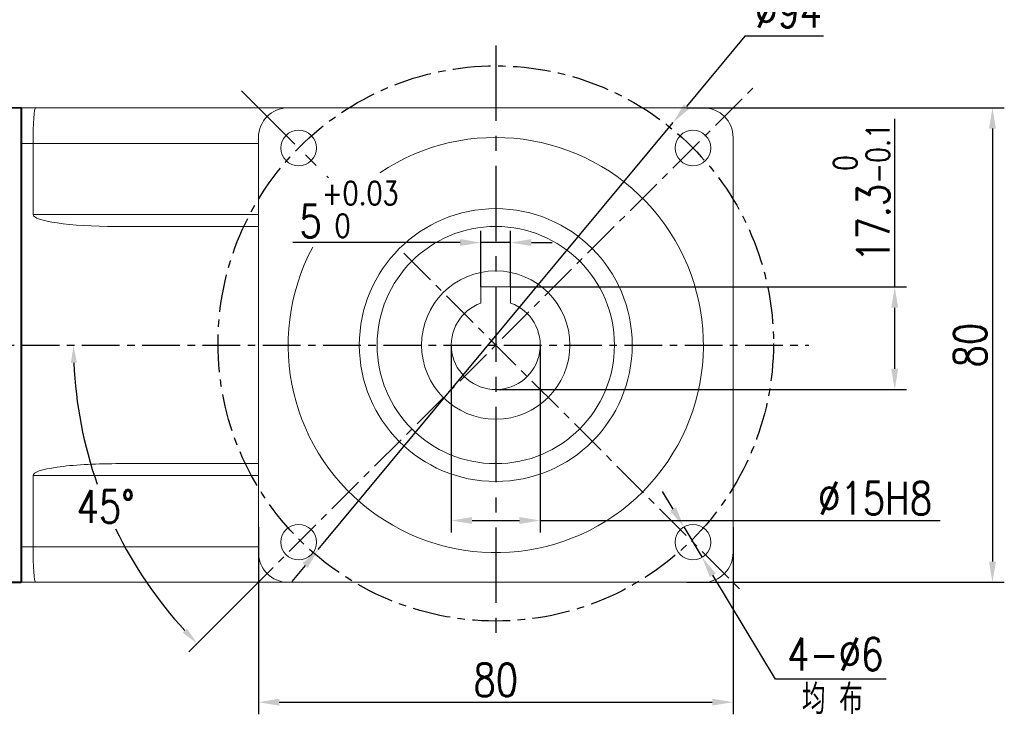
# Model space of a CAD drawing. Header units: inches. Extents: x -753 to 5070, y -3075 to 1581.
# Tile 68 of 178: x 3751 to 3917, y -2850 to -2732. Entities that reach past the tile are written whole.
import ezdxf

# ---------------------------------------------------------------- set-up
doc = ezdxf.new("R2010")
doc.units = ezdxf.units.IN
doc.header["$LTSCALE"] = 10
doc.header["$MEASUREMENT"] = 0
doc.linetypes.add('CENTER', pattern=[10.16, 6.35, -1.27, 1.27, -1.27])
for name, color, linetype in [('1轮廓实线层', 7, 'Continuous'), ('3中心线层', 1, 'CENTER'), ('6文字层', 3, 'Continuous'), ('7标注层', 4, 'Continuous')]:
    doc.layers.add(name, color=color, linetype=linetype)
doc.layers.add('图层2', color=4, linetype='Continuous', lineweight=40)
doc.styles.add('PC_TEXTSTYLE', font='isocp.shx', dxfattribs={"width": 0.8, "bigfont": 'HZFS.SHX'})
doc.styles.add('TH_GBDIM', font='romans.shx', dxfattribs={"width": 0.8, "bigfont": 'gbcbig.shx'})
doc.dimstyles.new('TH_GBDIM', dxfattribs={"dimtxt": 3.5, "dimasz": 2.5, "dimexe": 2, "dimexo": 0, "dimgap": 1, "dimtad": 1, "dimdec": 4, "dimdsep": 46, "dimtxsty": 'TH_GBDIM', "dimcen": 0.09, "dimclrd": 4, "dimclre": 4, "dimclrt": 3, "dimadec": 0, "dimazin": 0, "dimtfac": 1, "dimtdec": 4, "dimtmove": 0, "dimatfit": 3, "dimfxl": 1, "dimtzin": 0, "dimarcsym": 0})
doc.dimstyles.new('角度标注', dxfattribs={"dimtxt": 3.5, "dimasz": 3, "dimexe": 2, "dimexo": 0, "dimgap": 1, "dimtad": 1, "dimtih": 1, "dimtoh": 1, "dimdsep": 46, "dimtxsty": 'PC_TEXTSTYLE', "dimsah": 1, "dimcen": 0.09, "dimclrd": 4, "dimclrt": 3, "dimadec": 0, "dimazin": 0, "dimtfac": 0.7, "dimtmove": 0, "dimatfit": 0, "dimfxl": 1, "dimtzin": 0, "dimarcsym": 0})

# ---------------------------------------------------------------- blocks, each defined once
blk = doc.blocks.new('*D379')
at = {"layer": '7标注层', "color": 4, "lineweight": -2, "transparency": 16777216}
for p, q in [((3863.48, -2746.85), (3917, -2746.85)), ((3915, -2750.35), (3915, -2823.35)), ((3863.48, -2826.85), (3917, -2826.85))]:
    blk.add_line(p, q, dxfattribs=at)
at = {"layer": '7标注层', "color": 4, "transparency": 16777216}
for points in [[(3914.42, -2750.35), (3915.58, -2750.35), (3915, -2746.85)], [(3914.42, -2823.35), (3915.58, -2823.35), (3915, -2826.85)]]:
    blk.add_solid(points, dxfattribs=at)
at = {"layer": 'Defpoints', "color": 0, "transparency": 16777216}
for p in [(3863.48, -2746.85), (3863.48, -2826.85), (3915, -2826.85)]:
    blk.add_point(p, dxfattribs=at)
at = {"layer": '7标注层', "color": 3, "transparency": 16777216, "insert": (3911.25, -2786.85), "char_height": 5.5, "attachment_point": 5, "rotation": 90, "style": 'TH_GBDIM'}
blk.add_mtext('{80}{}{}', dxfattribs=at)
blk = doc.blocks.new('*D380')
at = {"layer": '7标注层', "color": 4, "lineweight": -2, "transparency": 16777216}
for p, q in [((3791.28, -2817.56), (3791.28, -2849.07)), ((3871.28, -2817.56), (3871.28, -2849.07)), ((3794.78, -2847.07), (3867.78, -2847.07))]:
    blk.add_line(p, q, dxfattribs=at)
at = {"layer": '7标注层', "color": 4, "transparency": 16777216}
for points in [[(3794.78, -2846.49), (3794.78, -2847.65), (3791.28, -2847.07)], [(3867.78, -2846.49), (3867.78, -2847.65), (3871.28, -2847.07)]]:
    blk.add_solid(points, dxfattribs=at)
at = {"layer": 'Defpoints', "color": 0, "transparency": 16777216}
for p in [(3791.28, -2817.56), (3871.28, -2817.56), (3871.28, -2847.07)]:
    blk.add_point(p, dxfattribs=at)
at = {"layer": '7标注层', "color": 3, "transparency": 16777216, "insert": (3831.28, -2843.32), "char_height": 5.5, "attachment_point": 5, "style": 'TH_GBDIM'}
blk.add_mtext('{80}{}{}', dxfattribs=at)
blk = doc.blocks.new('*D381')
at = {"layer": '7标注层', "color": 4, "lineweight": -2, "transparency": 16777216}
for p, q in [((3873.27, -2734.79), (3863.43, -2746.64)), ((3886.51, -2734.79), (3873.27, -2734.79)), ((3801.37, -2821.34), (3861.19, -2749.33)), ((3799.13, -2824.04), (3796.9, -2826.73))]:
    blk.add_line(p, q, dxfattribs=at)
at = {"layer": '7标注层', "color": 4, "transparency": 16777216}
for points in [[(3862.98, -2746.27), (3863.88, -2747.01), (3861.19, -2749.33)], [(3798.69, -2823.66), (3799.58, -2824.41), (3801.37, -2821.34)]]:
    blk.add_solid(points, dxfattribs=at)
at = {"layer": 'Defpoints', "color": 0, "transparency": 16777216}
for p in [(3861.19, -2749.33), (3801.37, -2821.34)]:
    blk.add_point(p, dxfattribs=at)
at = {"layer": '7标注层', "color": 3, "transparency": 16777216, "insert": (3880.64, -2730.54), "char_height": 5.5, "attachment_point": 5, "style": 'TH_GBDIM'}
blk.add_mtext('{∅94}{}{}', dxfattribs=at)
blk = doc.blocks.new('*D389')
at = {"layer": '7标注层', "color": 4, "lineweight": -2, "transparency": 16777216}
for p, q in [((3828.78, -2777.05), (3828.78, -2767.57)), ((3833.78, -2777.05), (3833.78, -2767.57)), ((3825.28, -2769.57), (3797.1, -2769.57)), ((3833.78, -2769.57), (3828.78, -2769.57)), ((3837.28, -2769.57), (3840.78, -2769.57))]:
    blk.add_line(p, q, dxfattribs=at)
at = {"layer": '7标注层', "color": 4, "transparency": 16777216}
for points in [[(3825.28, -2768.99), (3825.28, -2770.16), (3828.78, -2769.57)], [(3837.28, -2768.99), (3837.28, -2770.16), (3833.78, -2769.57)]]:
    blk.add_solid(points, dxfattribs=at)
at = {"layer": 'Defpoints', "color": 0, "transparency": 16777216}
for p in [(3833.78, -2769.57), (3828.78, -2777.05), (3833.78, -2777.05)]:
    blk.add_point(p, dxfattribs=at)
at = {"layer": '7标注层', "color": 3, "transparency": 16777216, "insert": (3806.54, -2763.99), "char_height": 5.5, "attachment_point": 5, "style": 'TH_GBDIM'}
blk.add_mtext('{5}{}{\\H0.7143x;\\S+0.03^  0;}', dxfattribs=at)
blk = doc.blocks.new('*D390')
at = {"layer": '7标注层', "color": 4, "lineweight": -2, "transparency": 16777216}
for p, q in [((3898.53, -2777.05), (3898.53, -2748.71)), ((3833.78, -2777.05), (3900.53, -2777.05)), ((3898.53, -2790.85), (3898.53, -2780.55)), ((3831.28, -2794.35), (3900.53, -2794.35))]:
    blk.add_line(p, q, dxfattribs=at)
at = {"layer": '7标注层', "color": 4, "transparency": 16777216}
for points in [[(3897.94, -2780.55), (3899.11, -2780.55), (3898.53, -2777.05)], [(3897.94, -2790.85), (3899.11, -2790.85), (3898.53, -2794.35)]]:
    blk.add_solid(points, dxfattribs=at)
at = {"layer": 'Defpoints', "color": 0, "transparency": 16777216}
for p in [(3833.78, -2777.05), (3831.28, -2794.35), (3898.53, -2794.35)]:
    blk.add_point(p, dxfattribs=at)
at = {"layer": '7标注层', "color": 3, "transparency": 16777216, "insert": (3892.94, -2761.13), "char_height": 5.5, "attachment_point": 5, "rotation": 90, "style": 'TH_GBDIM'}
blk.add_mtext('17.3{\\H0.7143x;\\S 0^ -0.1;}', dxfattribs=at)
blk = doc.blocks.new('*D391')
at = {"layer": '7标注层', "color": 0, "lineweight": -2, "ltscale": 0.2, "transparency": 16777216}
blk.add_line((3789.28, -2828.85), (3779.54, -2838.59), dxfattribs=at)
at = {"layer": '7标注层', "color": 4, "lineweight": -2, "ltscale": 0.2, "transparency": 16777216}
for start, end in [(182.4152, 199.2685), (205.8089, 222.5848)]:
    blk.add_arc((3831.28, -2786.85), 71.17, start, end, dxfattribs=at)
at = {"layer": '7标注层', "color": 4, "ltscale": 0.2, "transparency": 16777216}
for points in [[(3759.67, -2789.86), (3760.67, -2789.84), (3760.11, -2786.85)], [(3779.24, -2834.67), (3778.52, -2835.36), (3780.95, -2837.18)]]:
    blk.add_solid(points, dxfattribs=at)
at = {"layer": 'Defpoints', "color": 0, "ltscale": 0.2, "transparency": 16777216}
for p in [(3874.77, -2743.37), (3658.25, -2786.85), (3884.04, -2786.85), (3762.53, -2805.27), (3789.28, -2828.85)]:
    blk.add_point(p, dxfattribs=at)
at = {"layer": '7标注层', "color": 3, "ltscale": 0.2, "transparency": 16777216, "insert": (3765.53, -2814.09), "char_height": 5.5, "attachment_point": 5, "style": 'TH_GBDIM'}
blk.add_mtext('45°', dxfattribs=at)
blk = doc.blocks.new('*D360')
at = {"layer": '7标注层', "color": 4, "lineweight": -2, "transparency": 16777216}
for p, q in [((3861.17, -2814.52), (3859.36, -2811.52)), ((3862.97, -2817.52), (3866.06, -2822.66)), ((3878.42, -2843.21), (3867.86, -2825.66)), ((3897.1, -2843.21), (3878.42, -2843.21))]:
    blk.add_line(p, q, dxfattribs=at)
at = {"layer": '7标注层', "color": 4, "transparency": 16777216}
for points in [[(3861.67, -2814.22), (3860.67, -2814.82), (3862.97, -2817.52)], [(3868.36, -2825.36), (3867.36, -2825.96), (3866.06, -2822.66)]]:
    blk.add_solid(points, dxfattribs=at)
at = {"layer": 'Defpoints', "color": 0, "transparency": 16777216}
for p in [(3862.97, -2817.52), (3866.06, -2822.66)]:
    blk.add_point(p, dxfattribs=at)
at = {"layer": '7标注层', "color": 3, "transparency": 16777216, "insert": (3888.51, -2838.96), "char_height": 5.5, "attachment_point": 5, "style": 'TH_GBDIM'}
blk.add_mtext('{4-∅6}{}{}', dxfattribs=at)
blk = doc.blocks.new('*D361')
at = {"layer": '7标注层', "color": 4, "lineweight": -2, "transparency": 16777216}
for p, q in [((3823.78, -2786.85), (3823.78, -2818.44)), ((3838.78, -2786.85), (3838.78, -2818.44)), ((3827.28, -2816.44), (3835.28, -2816.44)), ((3838.78, -2816.44), (3906.17, -2816.44))]:
    blk.add_line(p, q, dxfattribs=at)
at = {"layer": '7标注层', "color": 4, "transparency": 16777216}
for points in [[(3827.28, -2815.86), (3827.28, -2817.02), (3823.78, -2816.44)], [(3835.28, -2815.86), (3835.28, -2817.02), (3838.78, -2816.44)]]:
    blk.add_solid(points, dxfattribs=at)
at = {"layer": 'Defpoints', "color": 0, "transparency": 16777216}
for p in [(3823.78, -2786.85), (3838.78, -2786.85), (3838.78, -2816.44)]:
    blk.add_point(p, dxfattribs=at)
at = {"layer": '7标注层', "color": 3, "transparency": 16777216, "insert": (3895.22, -2812.69), "char_height": 5.5, "attachment_point": 5, "style": 'TH_GBDIM'}
blk.add_mtext('\\A1;%%c15H8', dxfattribs=at)

msp = doc.modelspace()

# ---------------------------------------------------------------- linework, layer by layer
at = {"color": 7, "linetype": 'Continuous', "lineweight": 15}
for p, q in [((3828.782, -2779.782), (3828.782, -2777.053)), ((3828.782, -2777.053), (3833.782, -2777.053)), ((3833.782, -2777.053), (3833.782, -2778.729))]:
    msp.add_line(p, q, dxfattribs=at)
for radius in [23, 20, 12.5, 12.5]:
    msp.add_circle((3831.282, -2786.853), radius, dxfattribs=at)
for radius, start, end in [(35, 151.84956, 123.93059), (7.5, 109.47122, 70.52878)]:
    msp.add_arc((3831.282, -2786.853), radius, start, end, dxfattribs=at)
for points, knots in [([(3828.782, -2777.214), (3828.782, -2777.476), (3828.782, -2777.827), (3828.782, -2778.179), (3828.782, -2778.267), (3828.782, -2778.772), (3828.782, -2779.277), (3828.782, -2779.782)], [0, 0, 0, 0, 0.7491555, 1, 1, 1, 2.4345731, 2.4345731, 2.4345731, 2.4345731]), ([(3833.782, -2779.782), (3833.782, -2779.694), (3833.782, -2779.342), (3833.782, -2778.991), (3833.782, -2778.729)], [0, 0, 0, 0, 0.25084452, 1, 1, 1, 1])]:
    msp.add_open_spline(points, degree=3, knots=knots, dxfattribs=at)
at = {"layer": '1轮廓实线层', "color": 7, "linetype": 'Continuous', "lineweight": 15}
for p, q in [((3751.283, -2746.853), (3753.715, -2746.853)), ((3753.715, -2746.853), (3796.283, -2746.853)), ((3866.282, -2746.853), (3796.283, -2746.853)), ((3753.283, -2752.853), (3751.283, -2752.853)), ((3791.283, -2752.853), (3753.283, -2752.853)), ((3753.283, -2764.853), (3753.283, -2752.853)), ((3791.283, -2751.853), (3791.283, -2821.853)), ((3871.282, -2821.853), (3871.282, -2751.853)), ((3753.283, -2764.853), (3791.283, -2764.853)), ((3791.283, -2766.853), (3767.245, -2766.853)), ((3767.245, -2806.853), (3791.283, -2806.853)), ((3753.283, -2808.853), (3753.283, -2820.853)), ((3791.283, -2808.853), (3753.283, -2808.853)), ((3751.283, -2820.853), (3753.283, -2820.853)), ((3753.283, -2820.853), (3791.283, -2820.853)), ((3753.715, -2826.853), (3751.283, -2826.853)), ((3796.283, -2826.853), (3753.715, -2826.853)), ((3796.283, -2826.853), (3866.282, -2826.853))]:
    msp.add_line(p, q, dxfattribs=at)
at = {"layer": '1轮廓实线层'}
msp.add_line((3751.283, -2786.853), (3751.283, -2753.583), dxfattribs=at)
at = {"layer": '1轮廓实线层', "color": 7, "linetype": 'Continuous', "lineweight": 15}
for centre in [(3798.049, -2753.619), (3864.516, -2753.619), (3798.049, -2820.087), (3864.516, -2820.087)]:
    msp.add_circle(centre, 3, dxfattribs=at)
for centre, start, end in [((3796.283, -2751.853), 90, 180), ((3866.282, -2751.853), 0, 90), ((3796.283, -2821.853), 180, 270), ((3866.282, -2821.853), 270, 0)]:
    msp.add_arc(centre, 5, start, end, dxfattribs=at)
for centre, major_axis, ratio, start_param, end_param in [((3753.715, -2752.853), (0, -6), 0.0719933, 3.1415927, 4.712389), ((3767.245, -2764.853), (-13.962, 0), 0.1432442, 0, 1.5707963), ((3767.245, -2808.853), (13.962, 0), 0.1432442, 1.5707963, 3.1415927), ((3753.715, -2820.853), (0, -6), 0.0719933, 4.712389, 6.2831853)]:
    msp.add_ellipse(centre, major_axis=major_axis, ratio=ratio, start_param=start_param, end_param=end_param, dxfattribs=at)
at = {"layer": '3中心线层', "ltscale": 0.2}
for p, q in [((3831.282, -2736.331), (3831.282, -2836.175)), ((3788.419, -2743.99), (3803.077, -2758.648))]:
    msp.add_line(p, q, dxfattribs=at)
at = {"layer": '3中心线层', "ltscale": 0.1}
for p, q in [((3789.282, -2828.853), (3874.77, -2743.365)), ((3815.794, -2771.365), (3872.439, -2828.01)), ((3619.298, -2786.853), (3884.036, -2786.853))]:
    msp.add_line(p, q, dxfattribs=at)
msp.add_circle((3831.282, -2786.582), 46.808, dxfattribs=at)
at = {"layer": '图层2', "color": 0}
for p, q in [((3751.283, -2746.853), (3743.283, -2746.936)), ((3751.283, -2746.853), (3751.283, -2826.853)), ((3743.283, -2826.77), (3751.283, -2826.853))]:
    msp.add_line(p, q, dxfattribs=at)

# ---------------------------------------------------------------- texts
at = {"layer": '6文字层', "insert": (3882.876, -2844.055), "char_height": 5, "width": 38.96783, "attachment_point": 1, "style": 'PC_TEXTSTYLE'}
msp.add_mtext('{\\C3;均 布}', dxfattribs=at)

# ---------------------------------------------------------------- dimensions: what is measured, and where the dimension line sits
at = {"layer": '7标注层'}
for p1, p2, text, picture, middle in [((3801.371, -2821.343), (3861.193, -2749.333), '{<>}{}{}', '*D381', (3880.639, -2734.793)), ((3862.971, -2817.516), (3866.062, -2822.658), '{4-<>}{}{}', '*D360', (3888.509, -2843.214))]:
    dim = msp.add_diameter_dim_2p(p1=p1, p2=p2, text=text, dimstyle='TH_GBDIM', override={"dimtxt": 5.5, "dimasz": 3.5, "dimgap": 1.5, "dimtoh": 1, "dimdec": 0}, dxfattribs=at)
    dim.commit()
    dim.dimension.update_dxf_attribs({"geometry": picture, "text_midpoint": middle, "dimtype": 163})
at = {"layer": '7标注层', "ltscale": 0.2}
dim = msp.add_angular_dim_2l(base=(3762.533, -2805.274), line1=((3658.252, -2786.853), (3884.036, -2786.853)), line2=((3789.282, -2828.853), (3874.77, -2743.365)), dimstyle='角度标注', override={"dimtxt": 5.5, "dimdec": 0, "dimtxsty": 'TH_GBDIM'}, dxfattribs=at)
dim.commit()
dim.dimension.update_dxf_attribs({"geometry": '*D391', "text_midpoint": (3765.526, -2814.09)})
at = {"layer": '7标注层'}
for base, p1, p2, text, picture, middle in [((3914.998, -2826.853), (3863.476, -2746.853), (3863.476, -2826.853), '{<>}{}{}', '*D379', (3914.998, -2786.853)), ((3898.526, -2794.353), (3833.782, -2777.053), (3831.282, -2794.353), '<>{\\H0.7143x;\\S 0^ -0.1;}', '*D390', (3898.526, -2761.134))]:
    dim = msp.add_linear_dim(base=base, p1=p1, p2=p2, angle=90, text=text, dimstyle='TH_GBDIM', override={"dimtxt": 5.5, "dimasz": 3.5, "dimdec": 1, "dimadec": 1}, dxfattribs=at)
    dim.commit()
    dim.dimension.update_dxf_attribs({"geometry": picture, "text_midpoint": middle, "dimtype": 160})
for base, p1, p2, text, override, picture, middle in [((3833.782, -2769.574), (3828.782, -2777.053), (3833.782, -2777.053), '{<>}{}{\\H0.7143x;\\S+0.03^  0;}', {"dimtxt": 5.5, "dimasz": 3.5, "dimdec": 1, "dimadec": 1}, '*D389', (3806.539, -2769.574)), ((3838.782, -2816.441), (3823.782, -2786.853), (3838.782, -2786.853), '\\A1;%%c<>H8', {"dimtxt": 5.5, "dimasz": 3.5, "dimgap": 1, "dimtad": 1, "dimjust": 0, "dimdec": 1, "dimlfac": 1, "dimse1": 0, "dimse2": 0, "dimsd1": 0, "dimsd2": 0, "dimadec": 1}, '*D361', (3895.215, -2816.441))]:
    dim = msp.add_linear_dim(base=base, p1=p1, p2=p2, text=text, dimstyle='TH_GBDIM', override=override, dxfattribs=at)
    dim.commit()
    dim.dimension.update_dxf_attribs({"geometry": picture, "text_midpoint": middle, "dimtype": 160})
dim = msp.add_linear_dim(base=(3871.282, -2847.071), p1=(3791.283, -2817.564), p2=(3871.282, -2817.564), text='{<>}{}{}', dimstyle='TH_GBDIM', override={"dimtxt": 5.5, "dimasz": 3.5, "dimdec": 1, "dimadec": 1}, dxfattribs=at)
dim.commit()
dim.dimension.update_dxf_attribs({"geometry": '*D380', "text_midpoint": (3831.282, -2843.321)})

doc.saveas('drawing.dxf')
